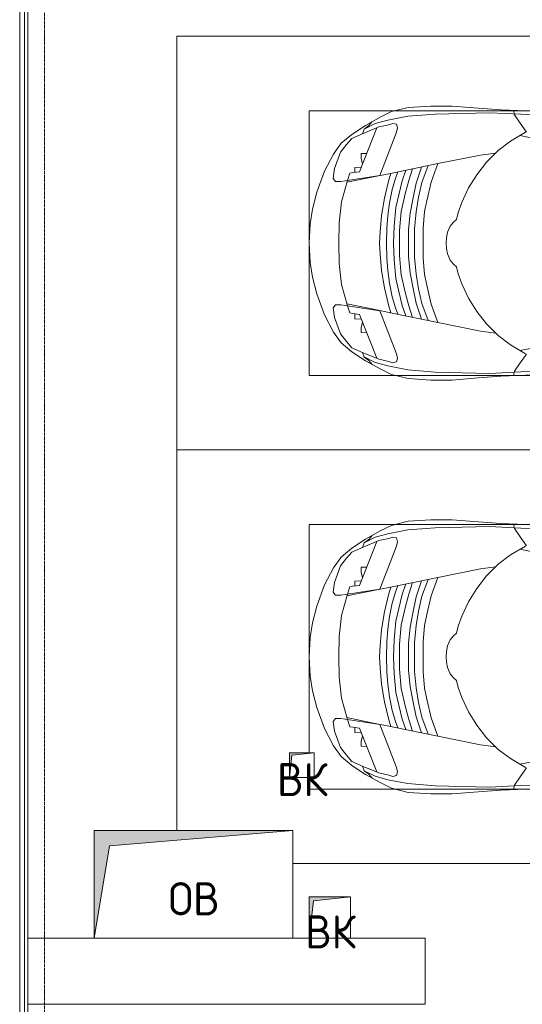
# Model space of a CAD drawing. Header units: millimetres. Extents: x -32229 to 170644, y -13689 to 125138.
# Tile 159 of 256: x 24685 to 27723, y 103750 to 109700. Entities that reach past the tile are written whole.
import ezdxf

# ---------------------------------------------------------------- set-up
doc = ezdxf.new("R2010")
doc.units = ezdxf.units.MM
doc.linetypes.add('ADSK_Линия сетки', pattern=[25, 20, -2.5, 0, -2.5])
for name, color, linetype, lineweight in [('A-ANNO-NOTE', 7, 'Continuous', 18), ('A-DETL-GENF', 7, 'Continuous', 18), ('A-FLOR', 7, 'Continuous', 18), ('A-GENM', 7, 'Continuous', 18), ('C-PRKG', 7, 'Continuous', 18), ('M-EQPM', 7, 'Continuous', 18), ('S-COLS', 7, 'Continuous', 18), ('S-GRID', 7, 'Continuous', 9)]:
    doc.layers.add(name, color=color, linetype=linetype, lineweight=lineweight)
doc.styles.add('GOST Common', font='GOST_Common.ttf', dxfattribs={"height": 200})

# ---------------------------------------------------------------- blocks, each defined once
blk = doc.blocks.new('АР_Машиноместо - 4900x2400_М__5300х2500_-3113489--01 ЭО')
at = {"layer": 'A-DETL-GENF', "color": 254, "lineweight": 13, "true_color": 0xd4d4d4}
for p, q in [((471.8, 2077.7), (474.5, 2239.3)), ((2028.2, 2077.7), (2025.5, 2239.3)), ((462.8, 1889.5), (471.8, 2077.7)), ((2037.2, 1889.5), (2028.2, 2077.7)), ((470.9, 1561.4), (462.8, 1889.5)), ((2029.1, 1561.4), (2037.2, 1889.5)), ((483.4, 1395.6), (470.9, 1561.4)), ((2016.6, 1395.6), (2029.1, 1561.4)), ((507.4, 1274.3), (483.4, 1395.6)), ((1992.6, 1274.3), (2016.6, 1395.6)), ((527.9, 1198.6), (507.4, 1274.3)), ((1972.1, 1198.6), (1992.6, 1274.3)), ((561.7, 1132.1), (527.9, 1198.6)), ((818.8, 1102.9), (554, 1208.1)), ((1681.2, 1102.9), (1946, 1208.1)), ((1938.3, 1132.1), (1972.1, 1198.6)), ((709.1, 1112.7), (708.2, 1146.9)), ((1790.9, 1112.7), (1791.8, 1146.9)), ((737.7, 1113.6), (709.1, 1112.7)), ((772.6, 1121.3), (737.7, 1113.6)), ((792.9, 1076.2), (791.2, 1114.5)), ((823.3, 1074.4), (792.9, 1076.2)), ((824.1, 1063.7), (818.8, 1102.9)), ((1675.9, 1063.7), (1681.2, 1102.9)), ((1676.7, 1074.4), (1707.1, 1076.2)), ((1707.1, 1076.2), (1708.8, 1114.5)), ((1727.4, 1121.3), (1762.3, 1113.6)), ((1762.3, 1113.6), (1790.9, 1112.7)), ((827.7, 1045), (824.1, 1063.7)), ((871.3, 1031.9), (827.7, 1045)), ((1628.7, 1031.9), (1672.3, 1045)), ((1672.3, 1045), (1675.9, 1063.7))]:
    blk.add_line(p, q, dxfattribs=at)
at = {"layer": 'A-DETL-GENF', "color": 253, "lineweight": 13, "true_color": 0xaaaaaa}
for p, q in [((444.9, 1956.8), (453, 2159.1)), ((619.7, 2168.6), (600.3, 2072.7)), ((1880.3, 2168.6), (1899.7, 2072.7)), ((2055.1, 1956.8), (2047, 2159.1)), ((578.8, 2112.6), (525.5, 2074.6)), ((634.6, 2015), (580.7, 2105.7)), ((1865.4, 2015), (1919.3, 2105.7)), ((1921.2, 2112.6), (1974.5, 2074.6)), ((475.1, 2041), (447.5, 2034.4)), ((525.5, 2074.6), (475.1, 2041)), ((1974.5, 2074.6), (2024.9, 2041)), ((2024.9, 2041), (2052.5, 2034.4)), ((690.7, 1941.6), (634.6, 2015)), ((1809.3, 1941.6), (1865.4, 2015)), ((434.8, 1820.7), (444.9, 1956.8)), ((761.1, 1871.7), (690.7, 1941.6)), ((718.3, 1834.2), (705.7, 1926.7)), ((1738.9, 1871.7), (1809.3, 1941.6)), ((1781.7, 1834.2), (1794.3, 1926.7)), ((2065.2, 1820.7), (2055.1, 1956.8)), ((837.5, 1812.1), (761.1, 1871.7)), ((1662.5, 1812.1), (1738.9, 1871.7)), ((422, 1662.9), (434.8, 1820.7)), ((770, 1576.5), (718.3, 1834.2)), ((917, 1761.1), (837.5, 1812.1)), ((1583, 1761.1), (1662.5, 1812.1)), ((1730, 1576.5), (1781.7, 1834.2)), ((2078, 1662.9), (2065.2, 1820.7)), ((1004.2, 1721.4), (917, 1761.1)), ((1495.8, 1721.4), (1583, 1761.1)), ((1064.9, 1700.5), (1004.2, 1721.4)), ((1107.2, 1689.8), (1064.9, 1700.5)), ((1123.5, 1670.9), (1107.2, 1689.8)), ((1147.5, 1650.5), (1123.5, 1670.9)), ((1352.5, 1650.5), (1376.5, 1670.9)), ((1376.5, 1670.9), (1392.8, 1689.8)), ((1392.8, 1689.8), (1435.1, 1700.5)), ((1435.1, 1700.5), (1495.8, 1721.4)), ((422, 1534.1), (422, 1662.9)), ((1184.7, 1635.7), (1147.5, 1650.5)), ((1217.8, 1629.1), (1184.7, 1635.7)), ((1217.8, 1629.1), (1250, 1626.8)), ((1282.2, 1629.1), (1250, 1626.8)), ((1282.2, 1629.1), (1315.3, 1635.7)), ((1315.3, 1635.7), (1352.5, 1650.5)), ((2078, 1534.1), (2078, 1662.9)), ((826.8, 1300.9), (770, 1576.5)), ((881.7, 1536.4), (770, 1576.5)), ((1618.3, 1536.4), (1730, 1576.5)), ((1673.2, 1300.9), (1730, 1576.5)), ((430.8, 1396.6), (422, 1534.1)), ((884.3, 1480.8), (782, 1518.1)), ((994.9, 1509.3), (881.7, 1536.4)), ((1060, 1496.1), (994.9, 1509.3)), ((1159.3, 1489.1), (1060, 1496.1)), ((1250, 1488.3), (1159.3, 1489.1)), ((1250, 1488.3), (1340.7, 1489.1)), ((1340.7, 1489.1), (1440, 1496.1)), ((1440, 1496.1), (1505.1, 1509.3)), ((1505.1, 1509.3), (1618.3, 1536.4)), ((1615.7, 1480.8), (1718, 1518.1)), ((2069.2, 1396.6), (2078, 1534.1)), ((887, 1446.5), (790.4, 1477.3)), ((973.4, 1459.7), (884.3, 1480.8)), ((986.2, 1425.6), (887, 1446.5)), ((1061.9, 1445.7), (973.4, 1459.7)), ((1163.9, 1435.1), (1061.9, 1445.7)), ((1250, 1435.1), (1163.9, 1435.1)), ((1250, 1435.1), (1336.1, 1435.1)), ((1336.1, 1435.1), (1438.1, 1445.7)), ((1438.1, 1445.7), (1526.6, 1459.7)), ((1513.8, 1425.6), (1613, 1446.5)), ((1526.6, 1459.7), (1615.7, 1480.8)), ((1613, 1446.5), (1709.6, 1477.3)), ((455.7, 1296.1), (430.8, 1396.6)), ((871.4, 1401.1), (800.5, 1424.6)), ((873.8, 1361.2), (809.9, 1383.1)), ((945.3, 1380.6), (871.4, 1401.1)), ((1059, 1354.8), (945.3, 1380.6)), ((1070, 1410.4), (986.2, 1425.6)), ((1168.3, 1399.8), (1070, 1410.4)), ((1250, 1400.1), (1168.3, 1399.8)), ((1250, 1400.1), (1331.7, 1399.8)), ((1331.7, 1399.8), (1430, 1410.4)), ((1430, 1410.4), (1513.8, 1425.6)), ((1441, 1354.8), (1554.7, 1380.6)), ((1554.7, 1380.6), (1628.6, 1401.1)), ((1626.2, 1361.2), (1690.1, 1383.1)), ((1628.6, 1401.1), (1699.5, 1424.6)), ((2044.3, 1296.1), (2069.2, 1396.6)), ((527.2, 1305.2), (531.8, 1326)), ((531.8, 1326), (554.4, 1333.3)), ((554.4, 1333.3), (580.7, 1327.1)), ((580.7, 1327.1), (841.1, 1225.9)), ((859.1, 1321.2), (819.9, 1334.4)), ((925.2, 1301.6), (859.1, 1321.2)), ((958.3, 1341.1), (873.8, 1361.2)), ((1035, 1323.2), (958.3, 1341.1)), ((1148.3, 1312.4), (1035, 1323.2)), ((1174.5, 1344.2), (1059, 1354.8)), ((1250, 1309.3), (1148.3, 1312.4)), ((1250, 1344.9), (1174.5, 1344.2)), ((1250, 1344.9), (1325.5, 1344.2)), ((1250, 1309.3), (1351.7, 1312.4)), ((1325.5, 1344.2), (1441, 1354.8)), ((1351.7, 1312.4), (1465, 1323.2)), ((1465, 1323.2), (1541.7, 1341.1)), ((1541.7, 1341.1), (1626.2, 1361.2)), ((1574.8, 1301.6), (1640.9, 1321.2)), ((1640.9, 1321.2), (1680.1, 1334.4)), ((1919.3, 1327.1), (1658.9, 1225.9)), ((1945.6, 1333.3), (1919.3, 1327.1)), ((1968.2, 1326), (1945.6, 1333.3)), ((1972.8, 1305.2), (1968.2, 1326)), ((487.4, 1232.1), (455.7, 1296.1)), ((535, 1280.6), (527.2, 1305.2)), ((548.2, 1220.1), (535, 1280.6)), ((853.8, 1167.4), (826.8, 1300.9)), ((876.3, 1278.7), (828.3, 1293.7)), ((978.6, 1254.6), (876.3, 1278.7)), ((1007.1, 1283.7), (925.2, 1301.6)), ((1084.1, 1236), (978.6, 1254.6)), ((1083.6, 1274.6), (1007.1, 1283.7)), ((1159.1, 1267.9), (1083.6, 1274.6)), ((1250, 1266.6), (1159.1, 1267.9)), ((1250, 1266.6), (1340.9, 1267.9)), ((1340.9, 1267.9), (1416.4, 1274.6)), ((1415.9, 1236), (1521.4, 1254.6)), ((1416.4, 1274.6), (1492.9, 1283.7)), ((1492.9, 1283.7), (1574.8, 1301.6)), ((1521.4, 1254.6), (1623.7, 1278.7)), ((1623.7, 1278.7), (1671.7, 1293.7)), ((1646.2, 1167.4), (1673.2, 1300.9)), ((1951.8, 1220.1), (1965, 1280.6)), ((1965, 1280.6), (1972.8, 1305.2)), ((2012.6, 1232.1), (2044.3, 1296.1)), ((539.3, 1140.4), (487.4, 1232.1)), ((586.9, 1126.3), (548.2, 1220.1)), ((841.1, 1225.9), (877.7, 991.4)), ((1182.5, 1227.5), (1084.1, 1236)), ((1250, 1223.7), (1182.5, 1227.5)), ((1250, 1223.7), (1317.5, 1227.5)), ((1317.5, 1227.5), (1415.9, 1236)), ((1658.9, 1225.9), (1622.3, 991.4)), ((1913.1, 1126.3), (1951.8, 1220.1)), ((1960.7, 1140.4), (2012.6, 1232.1)), ((540.4, 1159.6), (516.2, 1180.5)), ((593.2, 1056.8), (539.3, 1140.4)), ((561.3, 1132.6), (540.4, 1159.6)), ((589, 1121.6), (561.3, 1132.6)), ((882.6, 1027.5), (853.8, 1167.4)), ((1617.4, 1027.5), (1646.2, 1167.4)), ((1906.8, 1056.8), (1960.7, 1140.4)), ((1911, 1121.6), (1938.7, 1132.6)), ((1938.7, 1132.6), (1959.6, 1159.6)), ((1959.6, 1159.6), (1983.8, 1180.5)), ((617.9, 1057.3), (586.9, 1126.3)), ((1882.1, 1057.3), (1913.1, 1126.3)), ((647.2, 992.8), (593.2, 1056.8)), ((654.7, 1024.4), (617.9, 1057.3)), ((700.9, 989.1), (655, 1024.3)), ((1000.2, 994.5), (871.4, 1031.3)), ((1499.8, 994.5), (1628.6, 1031.3)), ((1799.1, 989.1), (1845, 1024.3)), ((1845.3, 1024.4), (1882.1, 1057.3)), ((1852.8, 992.8), (1906.8, 1056.8)), ((711.9, 946.2), (647.2, 992.8)), ((800.1, 952.6), (700.9, 989.1)), ((859, 944.1), (800.1, 952.6)), ((877.7, 958.9), (859, 944.1)), ((877.7, 991.4), (877.7, 958.9)), ((1127.4, 979.8), (1000.2, 994.5)), ((1250, 977.6), (1127.4, 979.8)), ((1250, 977.6), (1372.6, 979.8)), ((1372.6, 979.8), (1499.8, 994.5)), ((1622.3, 991.4), (1622.3, 958.9)), ((1622.3, 958.9), (1641, 944.1)), ((1641, 944.1), (1699.9, 952.6)), ((1699.9, 952.6), (1799.1, 989.1)), ((1788.1, 946.2), (1852.8, 992.8)), ((815.8, 891), (711.9, 946.2)), ((1684.2, 891), (1788.1, 946.2)), ((943.3, 845.1), (815.8, 891)), ((1044.2, 818.6), (943.3, 845.1)), ((1455.8, 818.6), (1556.7, 845.1)), ((1556.7, 845.1), (1684.2, 891)), ((1132.7, 806), (1044.2, 818.6)), ((1250, 800), (1132.7, 806)), ((1250, 800), (1367.3, 806)), ((1367.3, 806), (1455.8, 818.6))]:
    blk.add_line(p, q, dxfattribs=at)
at = {"layer": 'C-PRKG', "color": 253, "lineweight": 13, "true_color": 0xaaaaaa}
for p, q in [((0, 0), (0, 5300)), ((2500, 0), (2500, 5300)), ((450, 800), (450, 4500)), ((2050, 800), (2050, 4500)), ((450, 800), (2050, 800)), ((2500, 0), (0, 0))]:
    blk.add_line(p, q, dxfattribs=at)
blk = doc.blocks.new('АР_Машиноместо - 4900x2400_М__5300х2500_-V59--01 ЭО')
at = {"layer": 'A-DETL-GENF', "color": 253, "lineweight": 13, "true_color": 0xaaaaaa}
for p, q in [((1044.2, -818.6), (943.3, -845.1)), ((1132.7, -806), (1044.2, -818.6)), ((1250, -800), (1132.7, -806)), ((1250, -800), (1367.3, -806)), ((1367.3, -806), (1455.8, -818.6)), ((1455.8, -818.6), (1556.7, -845.1)), ((815.8, -891), (711.9, -946.2)), ((943.3, -845.1), (815.8, -891)), ((1556.7, -845.1), (1684.2, -891)), ((1684.2, -891), (1788.1, -946.2)), ((711.9, -946.2), (647.2, -992.8)), ((859, -944.1), (800.1, -952.6)), ((877.7, -958.9), (859, -944.1)), ((1622.3, -958.9), (1641, -944.1)), ((1641, -944.1), (1699.9, -952.6)), ((1788.1, -946.2), (1852.8, -992.8)), ((647.2, -992.8), (593.2, -1056.8)), ((700.9, -989.1), (655, -1024.3)), ((800.1, -952.6), (700.9, -989.1)), ((841.1, -1225.9), (877.7, -991.4)), ((1000.2, -994.5), (871.4, -1031.3)), ((877.7, -991.4), (877.7, -958.9)), ((1127.4, -979.8), (1000.2, -994.5)), ((1250, -977.6), (1127.4, -979.8)), ((1250, -977.6), (1372.6, -979.8)), ((1372.6, -979.8), (1499.8, -994.5)), ((1499.8, -994.5), (1628.6, -1031.3)), ((1622.3, -991.4), (1622.3, -958.9)), ((1658.9, -1225.9), (1622.3, -991.4)), ((1699.9, -952.6), (1799.1, -989.1)), ((1799.1, -989.1), (1845, -1024.3)), ((1852.8, -992.8), (1906.8, -1056.8)), ((593.2, -1056.8), (539.3, -1140.4)), ((617.9, -1057.3), (586.9, -1126.3)), ((654.7, -1024.4), (617.9, -1057.3)), ((882.6, -1027.5), (853.8, -1167.4)), ((1617.4, -1027.5), (1646.2, -1167.4)), ((1845.3, -1024.4), (1882.1, -1057.3)), ((1882.1, -1057.3), (1913.1, -1126.3)), ((1906.8, -1056.8), (1960.7, -1140.4)), ((586.9, -1126.3), (548.2, -1220.1)), ((589, -1121.6), (561.3, -1132.6)), ((1911, -1121.6), (1938.7, -1132.6)), ((1913.1, -1126.3), (1951.8, -1220.1)), ((539.3, -1140.4), (487.4, -1232.1)), ((540.4, -1159.6), (516.2, -1180.5)), ((561.3, -1132.6), (540.4, -1159.6)), ((853.8, -1167.4), (826.8, -1300.9)), ((1646.2, -1167.4), (1673.2, -1300.9)), ((1938.7, -1132.6), (1959.6, -1159.6)), ((1959.6, -1159.6), (1983.8, -1180.5)), ((1960.7, -1140.4), (2012.6, -1232.1)), ((487.4, -1232.1), (455.7, -1296.1)), ((548.2, -1220.1), (535, -1280.6)), ((580.7, -1327.1), (841.1, -1225.9)), ((1084.1, -1236), (978.6, -1254.6)), ((1182.5, -1227.5), (1084.1, -1236)), ((1250, -1223.7), (1182.5, -1227.5)), ((1250, -1223.7), (1317.5, -1227.5)), ((1317.5, -1227.5), (1415.9, -1236)), ((1415.9, -1236), (1521.4, -1254.6)), ((1919.3, -1327.1), (1658.9, -1225.9)), ((1951.8, -1220.1), (1965, -1280.6)), ((2012.6, -1232.1), (2044.3, -1296.1)), ((455.7, -1296.1), (430.8, -1396.6)), ((535, -1280.6), (527.2, -1305.2)), ((527.2, -1305.2), (531.8, -1326)), ((826.8, -1300.9), (770, -1576.5)), ((876.3, -1278.7), (828.3, -1293.7)), ((925.2, -1301.6), (859.1, -1321.2)), ((978.6, -1254.6), (876.3, -1278.7)), ((1007.1, -1283.7), (925.2, -1301.6)), ((1083.6, -1274.6), (1007.1, -1283.7)), ((1159.1, -1267.9), (1083.6, -1274.6)), ((1250, -1266.6), (1159.1, -1267.9)), ((1250, -1266.6), (1340.9, -1267.9)), ((1340.9, -1267.9), (1416.4, -1274.6)), ((1416.4, -1274.6), (1492.9, -1283.7)), ((1492.9, -1283.7), (1574.8, -1301.6)), ((1521.4, -1254.6), (1623.7, -1278.7)), ((1574.8, -1301.6), (1640.9, -1321.2)), ((1623.7, -1278.7), (1671.7, -1293.7)), ((1673.2, -1300.9), (1730, -1576.5)), ((1965, -1280.6), (1972.8, -1305.2)), ((1972.8, -1305.2), (1968.2, -1326)), ((2044.3, -1296.1), (2069.2, -1396.6)), ((531.8, -1326), (554.4, -1333.3)), ((554.4, -1333.3), (580.7, -1327.1)), ((873.8, -1361.2), (809.9, -1383.1)), ((859.1, -1321.2), (819.9, -1334.4)), ((958.3, -1341.1), (873.8, -1361.2)), ((1059, -1354.8), (945.3, -1380.6)), ((1035, -1323.2), (958.3, -1341.1)), ((1148.3, -1312.4), (1035, -1323.2)), ((1174.5, -1344.2), (1059, -1354.8)), ((1250, -1309.3), (1148.3, -1312.4)), ((1250, -1344.9), (1174.5, -1344.2)), ((1250, -1309.3), (1351.7, -1312.4)), ((1250, -1344.9), (1325.5, -1344.2)), ((1325.5, -1344.2), (1441, -1354.8)), ((1351.7, -1312.4), (1465, -1323.2)), ((1441, -1354.8), (1554.7, -1380.6)), ((1465, -1323.2), (1541.7, -1341.1)), ((1541.7, -1341.1), (1626.2, -1361.2)), ((1626.2, -1361.2), (1690.1, -1383.1)), ((1640.9, -1321.2), (1680.1, -1334.4)), ((1945.6, -1333.3), (1919.3, -1327.1)), ((1968.2, -1326), (1945.6, -1333.3)), ((430.8, -1396.6), (422, -1534.1)), ((871.4, -1401.1), (800.5, -1424.6)), ((945.3, -1380.6), (871.4, -1401.1)), ((986.2, -1425.6), (887, -1446.5)), ((1070, -1410.4), (986.2, -1425.6)), ((1168.3, -1399.8), (1070, -1410.4)), ((1250, -1400.1), (1168.3, -1399.8)), ((1250, -1400.1), (1331.7, -1399.8)), ((1331.7, -1399.8), (1430, -1410.4)), ((1430, -1410.4), (1513.8, -1425.6)), ((1513.8, -1425.6), (1613, -1446.5)), ((1554.7, -1380.6), (1628.6, -1401.1)), ((1628.6, -1401.1), (1699.5, -1424.6)), ((2069.2, -1396.6), (2078, -1534.1)), ((884.3, -1480.8), (782, -1518.1)), ((887, -1446.5), (790.4, -1477.3)), ((973.4, -1459.7), (884.3, -1480.8)), ((1061.9, -1445.7), (973.4, -1459.7)), ((1163.9, -1435.1), (1061.9, -1445.7)), ((1250, -1435.1), (1163.9, -1435.1)), ((1250, -1435.1), (1336.1, -1435.1)), ((1336.1, -1435.1), (1438.1, -1445.7)), ((1438.1, -1445.7), (1526.6, -1459.7)), ((1526.6, -1459.7), (1615.7, -1480.8)), ((1613, -1446.5), (1709.6, -1477.3)), ((1615.7, -1480.8), (1718, -1518.1)), ((422, -1534.1), (422, -1662.9)), ((881.7, -1536.4), (770, -1576.5)), ((994.9, -1509.3), (881.7, -1536.4)), ((1060, -1496.1), (994.9, -1509.3)), ((1159.3, -1489.1), (1060, -1496.1)), ((1250, -1488.3), (1159.3, -1489.1)), ((1250, -1488.3), (1340.7, -1489.1)), ((1340.7, -1489.1), (1440, -1496.1)), ((1440, -1496.1), (1505.1, -1509.3)), ((1505.1, -1509.3), (1618.3, -1536.4)), ((1618.3, -1536.4), (1730, -1576.5)), ((2078, -1534.1), (2078, -1662.9)), ((770, -1576.5), (718.3, -1834.2)), ((1730, -1576.5), (1781.7, -1834.2)), ((422, -1662.9), (434.8, -1820.7)), ((1147.5, -1650.5), (1123.5, -1670.9)), ((1184.7, -1635.7), (1147.5, -1650.5)), ((1217.8, -1629.1), (1184.7, -1635.7)), ((1217.8, -1629.1), (1250, -1626.8)), ((1282.2, -1629.1), (1250, -1626.8)), ((1282.2, -1629.1), (1315.3, -1635.7)), ((1315.3, -1635.7), (1352.5, -1650.5)), ((1352.5, -1650.5), (1376.5, -1670.9)), ((2078, -1662.9), (2065.2, -1820.7)), ((1004.2, -1721.4), (917, -1761.1)), ((1064.9, -1700.5), (1004.2, -1721.4)), ((1107.2, -1689.8), (1064.9, -1700.5)), ((1123.5, -1670.9), (1107.2, -1689.8)), ((1376.5, -1670.9), (1392.8, -1689.8)), ((1392.8, -1689.8), (1435.1, -1700.5)), ((1435.1, -1700.5), (1495.8, -1721.4)), ((1495.8, -1721.4), (1583, -1761.1)), ((917, -1761.1), (837.5, -1812.1)), ((1583, -1761.1), (1662.5, -1812.1)), ((434.8, -1820.7), (444.9, -1956.8)), ((718.3, -1834.2), (705.7, -1926.7)), ((837.5, -1812.1), (761.1, -1871.7)), ((1662.5, -1812.1), (1738.9, -1871.7)), ((1781.7, -1834.2), (1794.3, -1926.7)), ((2065.2, -1820.7), (2055.1, -1956.8)), ((761.1, -1871.7), (690.7, -1941.6)), ((1738.9, -1871.7), (1809.3, -1941.6)), ((444.9, -1956.8), (453, -2159.1)), ((690.7, -1941.6), (634.6, -2015)), ((1809.3, -1941.6), (1865.4, -2015)), ((2055.1, -1956.8), (2047, -2159.1)), ((634.6, -2015), (580.7, -2105.7)), ((1865.4, -2015), (1919.3, -2105.7)), ((475.1, -2041), (447.5, -2034.4)), ((525.5, -2074.6), (475.1, -2041)), ((578.8, -2112.6), (525.5, -2074.6)), ((619.7, -2168.6), (600.3, -2072.7)), ((1880.3, -2168.6), (1899.7, -2072.7)), ((1921.2, -2112.6), (1974.5, -2074.6)), ((1974.5, -2074.6), (2024.9, -2041)), ((2024.9, -2041), (2052.5, -2034.4))]:
    blk.add_line(p, q, dxfattribs=at)
at = {"layer": 'A-DETL-GENF', "color": 254, "lineweight": 13, "true_color": 0xd4d4d4}
for p, q in [((824.1, -1063.7), (818.8, -1102.9)), ((827.7, -1045), (824.1, -1063.7)), ((871.3, -1031.9), (827.7, -1045)), ((1628.7, -1031.9), (1672.3, -1045)), ((1672.3, -1045), (1675.9, -1063.7)), ((1675.9, -1063.7), (1681.2, -1102.9)), ((818.8, -1102.9), (554, -1208.1)), ((709.1, -1112.7), (708.2, -1146.9)), ((737.7, -1113.6), (709.1, -1112.7)), ((772.6, -1121.3), (737.7, -1113.6)), ((792.9, -1076.2), (791.2, -1114.5)), ((823.3, -1074.4), (792.9, -1076.2)), ((1676.7, -1074.4), (1707.1, -1076.2)), ((1681.2, -1102.9), (1946, -1208.1)), ((1707.1, -1076.2), (1708.8, -1114.5)), ((1727.4, -1121.3), (1762.3, -1113.6)), ((1762.3, -1113.6), (1790.9, -1112.7)), ((1790.9, -1112.7), (1791.8, -1146.9)), ((561.7, -1132.1), (527.9, -1198.6)), ((1938.3, -1132.1), (1972.1, -1198.6)), ((527.9, -1198.6), (507.4, -1274.3)), ((1972.1, -1198.6), (1992.6, -1274.3)), ((507.4, -1274.3), (483.4, -1395.6)), ((1992.6, -1274.3), (2016.6, -1395.6)), ((483.4, -1395.6), (470.9, -1561.4)), ((2016.6, -1395.6), (2029.1, -1561.4)), ((470.9, -1561.4), (462.8, -1889.5)), ((2029.1, -1561.4), (2037.2, -1889.5)), ((462.8, -1889.5), (471.8, -2077.7)), ((2037.2, -1889.5), (2028.2, -2077.7)), ((471.8, -2077.7), (474.5, -2239.3)), ((2028.2, -2077.7), (2025.5, -2239.3))]:
    blk.add_line(p, q, dxfattribs=at)
at = {"layer": 'C-PRKG', "color": 253, "lineweight": 13, "true_color": 0xaaaaaa}
for p, q in [((2500, 0), (200, 0)), ((2500, 0), (2500, -5300)), ((0, -700), (0, -5300)), ((450, -800), (450, -4500)), ((450, -800), (520, -800)), ((670, -800), (2050, -800)), ((2050, -800), (2050, -4500))]:
    blk.add_line(p, q, dxfattribs=at)
blk = doc.blocks.new('АР_Канал вертикальный прямоугольный - ОВ-3837980--01 ЭО')
at = {"layer": 'M-EQPM', "lineweight": 13, "true_color": 0xe2e2e2}
blk.add_hatch(color=254, dxfattribs=at).paths.add_polyline_path([(-600, -325), (-507.5, 232.5), (600, 325), (-600, 325)])
at = {"layer": 'M-EQPM', "color": 253, "lineweight": 13, "true_color": 0xaaaaaa}
for p, q in [((600, 325), (-600, 325)), ((-600, 325), (-600, -325)), ((600, 325), (-600, 325)), ((-600, 325), (-600, -325)), ((-600, -325), (-600, 325)), ((-600, 325), (600, 325)), ((-507.5, 232.5), (600, 325)), ((-507.5, 232.5), (600, 325)), ((600, -325), (600, 325)), ((600, 325), (600, -325)), ((-600, -325), (-507.5, 232.5)), ((-600, -325), (-507.5, 232.5)), ((-600, -325), (600, -325)), ((600, -325), (-600, -325))]:
    blk.add_line(p, q, dxfattribs=at)
blk = doc.blocks.new('АР-Заполнение деф_ шва - Д_ш_-4331150--01 ЭО')
at = {"layer": 'A-GENM', "color": 253, "lineweight": 13, "true_color": 0xaaaaaa}
for p, q in [((0, 25), (5900, 25)), ((0, -25), (5900, -25))]:
    blk.add_line(p, q, dxfattribs=at)
blk = doc.blocks.new('АР-Заполнение деф_ шва - Д_ш_-4327464--01 ЭО')
at = {"layer": 'A-GENM', "color": 253, "lineweight": 13, "true_color": 0xaaaaaa}
for p, q in [((0, 25), (5900, 25)), ((0, -25), (5900, -25))]:
    blk.add_line(p, q, dxfattribs=at)
blk = doc.blocks.new('АР-Заполнение деф_ шва - Д_ш__Пристенный-4429135--01 ЭО')
at = {"layer": 'A-GENM', "color": 253, "lineweight": 13, "true_color": 0xaaaaaa}
blk.add_line((0, -25), (400, -25), dxfattribs=at)
blk = doc.blocks.new('АР_Канал вертикальный прямоугольный - ВК-5095542--01 ЭО')
at = {"layer": 'M-EQPM', "lineweight": 13, "true_color": 0xe2e2e2}
blk.add_hatch(color=254, dxfattribs=at).paths.add_polyline_path([(-125, -125), (-100, 100), (125, 125), (-125, 125)])
at = {"layer": 'M-EQPM', "color": 253, "lineweight": 13, "true_color": 0xaaaaaa}
for p, q in [((125, 125), (-125, 125)), ((-125, 125), (-125, -125)), ((125, 125), (-125, 125)), ((-125, 125), (-125, -125)), ((-125, -125), (-125, 125)), ((-125, 125), (125, 125)), ((-100, 100), (125, 125)), ((-100, 100), (125, 125)), ((125, -125), (125, 125)), ((125, 125), (125, -125)), ((-125, -125), (-100, 100)), ((-125, -125), (-100, 100)), ((-125, -125), (125, -125)), ((125, -125), (-125, -125))]:
    blk.add_line(p, q, dxfattribs=at)
blk = doc.blocks.new('АР_Канал вертикальный прямоугольный - ВК-5095545--01 ЭО')
at = {"layer": 'M-EQPM', "lineweight": 13, "true_color": 0xe2e2e2}
blk.add_hatch(color=254, dxfattribs=at).paths.add_polyline_path([(-75, -75), (-60, 60), (75, 75), (-75, 75)])
at = {"layer": 'M-EQPM', "color": 253, "lineweight": 13, "true_color": 0xaaaaaa}
for p, q in [((75, 75), (-75, 75)), ((-75, 75), (-75, -75)), ((75, 75), (-75, 75)), ((-75, 75), (-75, -75)), ((-75, -75), (-75, 75)), ((-75, 75), (75, 75)), ((-75, -75), (-60, 60)), ((-75, -75), (-60, 60)), ((-60, 60), (75, 75)), ((-60, 60), (75, 75)), ((75, -75), (75, 75)), ((75, 75), (75, -75)), ((-75, -75), (75, -75)), ((75, -75), (-75, -75))]:
    blk.add_line(p, q, dxfattribs=at)
blk = doc.blocks.new('Наметкина 10_РД_АР_П_rvt-1--01 ЭО')
at = {"layer": 'A-FLOR', "color": 253, "lineweight": 13, "true_color": 0xaaaaaa}
for p, q in [((24715.3, 96715.4), (24715.3, 113050)), ((24685.3, 113000), (24685.3, 98740)), ((24735.3, 104150), (24735.3, 110050))]:
    blk.add_line(p, q, dxfattribs=at)
at = {"layer": 'S-COLS', "color": 253, "lineweight": 15, "true_color": 0xaaaaaa}
for p, q in [((25135.3, 104150), (24735.3, 104150)), ((24735.3, 104150), (24735.3, 103750)), ((26435.3, 104150), (26335.3, 104150)), ((27135.3, 104150), (26685.3, 104150)), ((27135.3, 103750), (27135.3, 104150)), ((24735.3, 103750), (27135.3, 103750))]:
    blk.add_line(p, q, dxfattribs=at)
at = {"layer": 'A-GENM', "color": 253, "lineweight": 13, "true_color": 0xaaaaaa, "rotation": 270}
for name, p in [('АР-Заполнение деф_ шва - Д_ш_-4331150--01 ЭО', (24710.3, 110050)), ('АР-Заполнение деф_ шва - Д_ш__Пристенный-4429135--01 ЭО', (24710.3, 104150)), ('АР-Заполнение деф_ шва - Д_ш_-4327464--01 ЭО', (24710.3, 103750))]:
    blk.add_blockref(name, p, dxfattribs=at)
at = {"layer": 'C-PRKG', "color": 253, "lineweight": 13, "true_color": 0xaaaaaa}
for name, p, rotation in [('АР_Машиноместо - 4900x2400_М__5300х2500_-3113489--01 ЭО', (25635.3, 109600), 269.9999999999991), ('АР_Машиноместо - 4900x2400_М__5300х2500_-V59--01 ЭО', (25635.3, 104600), 89.99999999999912)]:
    blk.add_blockref(name, p, dxfattribs=dict(at, rotation=rotation))
at = {"layer": 'M-EQPM', "color": 253, "lineweight": 13, "true_color": 0xaaaaaa}
for name, p in [('АР_Канал вертикальный прямоугольный - ВК-5095545--01 ЭО', (26390.3, 105195)), ('АР_Канал вертикальный прямоугольный - ОВ-3837980--01 ЭО', (25735.3, 104475)), ('АР_Канал вертикальный прямоугольный - ВК-5095542--01 ЭО', (26560.3, 104275))]:
    blk.add_blockref(name, p, dxfattribs=at)
at = {"layer": 'A-ANNO-NOTE', "color": 253, "lineweight": 5, "true_color": 0xaaaaaa, "char_height": 200, "width": 344, "attachment_point": 5, "line_spacing_factor": 1.022766, "style": 'GOST Common'}
for s, insert in [('\\pt2540,5080,7620,10160,12700,15240,17780,20320,22860,25400,27940,30480,33020,35560,38100,40640,43180,45720,48260,50800,53340,55880,58420,60960,63500,66040,68580,71120,73660,76200,78740,81280;ВК', (26393.1, 105107.7)), ('\\pt2540,5080,7620,10160,12700,15240,17780,20320,22860,25400,27940,30480,33020,35560,38100,40640,43180,45720,48260,50800,53340,55880,58420,60960,63500,66040,68580,71120,73660,76200,78740,81280;ОВ', (25738.1, 104387.7)), ('\\pt2540,5080,7620,10160,12700,15240,17780,20320,22860,25400,27940,30480,33020,35560,38100,40640,43180,45720,48260,50800,53340,55880,58420,60960,63500,66040,68580,71120,73660,76200,78740,81280;ВК', (26563.1, 104187.7))]:
    blk.add_mtext(s, dxfattribs=dict(at, insert=insert))

msp = doc.modelspace()

# ---------------------------------------------------------------- linework, layer by layer
at = {"layer": 'S-GRID', "color": 253, "linetype": 'ADSK_Линия сетки', "true_color": 0xaaaaaa}
msp.add_line((24835.3, -12088.9), (24835.3, 125138.4), dxfattribs=at)

# ---------------------------------------------------------------- block references
at = {"lineweight": 5}
msp.add_blockref('Наметкина 10_РД_АР_П_rvt-1--01 ЭО', (0, 0), dxfattribs=at)

doc.saveas('drawing.dxf')
